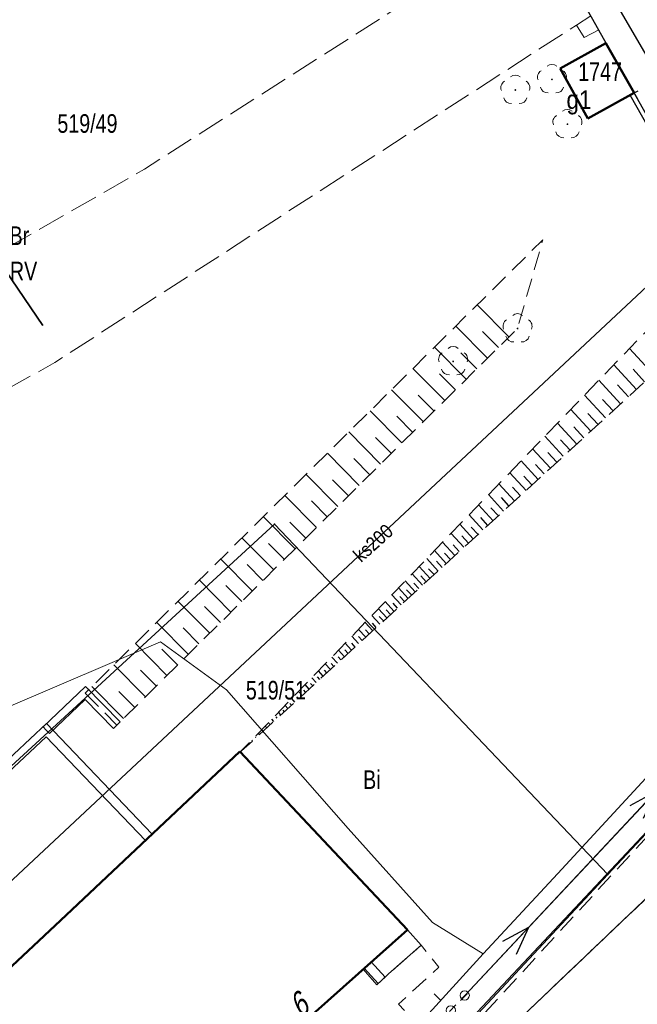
# Model space of a CAD drawing. Header units: metres. Extents: x 5552311 to 5555313, y 5709371 to 5712599.
# Tile 50 of 71: x 5554504 to 5554537, y 5710685 to 5710738. Entities that reach past the tile are written whole.
import ezdxf
from ezdxf.enums import TextEntityAlignment as Align

# ---------------------------------------------------------------- set-up
doc = ezdxf.new("R2010")
doc.units = ezdxf.units.M
doc.header["$MEASUREMENT"] = 0
for name, pattern in [('1.0_0.5', [1.5, 1, -0.5]), ('1.5_0.5', [2, 1.5, -0.5]), ('suep_nn_500', [0]), ('supp_500', [1, 0.5, -0.5])]:
    doc.linetypes.add(name, pattern=pattern)
doc.layers.get('0').update_dxf_attribs({"color": 2, "linetype": 'CONTINUOUS', "lineweight": 5})
for name, color, linetype in [('000 Inne (niezydentyfikowane)', 7, 'CONTINUOUS'), ('203-punkt graniczny', 7, 'CONTINUOUS'), ('209-oznaczenie konturu klasyfikacyjnego', 7, 'CONTINUOUS'), ('210-oznaczenie konturu użytku gruntowego', 60, 'CONTINUOUS'), ('211-numer działki ewidencyjnej', 7, 'CONTINUOUS'), ('217-kontur klasyfikacyjny', 7, 'CONTINUOUS'), ('218-kontur użytku gruntowego', 60, 'CONTINUOUS'), ('219-działka ewidencyjna', 7, 'CONTINUOUS'), ('238-Punkt adresowy budynku', 7, 'CONTINUOUS'), ('312-budynek ewidencyjny', 7, 'CONTINUOUS'), ('312-oznaczenie budynku ewidencyjnego', 7, 'CONTINUOUS'), ('312-oznaczenie budynku ewidencyjnego-Atr117', 7, 'CONTINUOUS'), ('352-schody', 7, 'CONTINUOUS'), ('chodnik', 7, 'CONTINUOUS'), ('drzewo liściaste', 7, 'CONTINUOUS'), ('jezdnia', 7, 'CONTINUOUS'), ('krawężnik', 7, 'CONTINUOUS'), ('latarnia', 7, 'CONTINUOUS'), ('ogrodzenie trwałe', 7, 'CONTINUOUS'), ('podpora (poligon)', 7, 'CONTINUOUS'), ('przewód elektroenergetyczny niskiego napięcia', 7, 'CONTINUOUS'), ('przewód kanalizacyjny', 7, 'CONTINUOUS'), ('przewód kanalizacyjny-Atr1', 7, 'CONTINUOUS'), ('przewód telekomunikacyjny podziemny', 7, 'CONTINUOUS'), ('skarpa nieumocniona', 7, 'CONTINUOUS'), ('słup przewodów napowietrznych', 7, 'CONTINUOUS'), ('tor', 7, 'CONTINUOUS'), ('ściana oporowa (linia)', 7, 'CONTINUOUS')]:
    doc.layers.add(name, color=color, linetype=linetype)
doc.styles.get("Standard").update_dxf_attribs({"font": 'Working1250', "width": 0.75})
doc.linetypes.add('902-500', pattern='A,3.75,0,[1,ksztalty.shx,S=0.5,R=0,X=0,Y=0],3.75', length=7.5)
doc.linetypes.add('otdn_500', pattern='A,5,0,[21,ksztalty.shx,S=0.5,R=0,X=0,Y=0]', length=5)

# ---------------------------------------------------------------- blocks, each defined once
blk = doc.blocks.new('203')
at = {"linetype": 'Continuous', "lineweight": 0}
h = blk.add_hatch(color=94, dxfattribs=at)
edge = h.paths.add_edge_path()
edge.add_arc((0, 0), 0.045, 0, 360)
blk = doc.blocks.new('SM01')
at = {"color": 0, "linetype": 'Continuous', "lineweight": 13}
for p, q in [((-0.53, 0.531), (-0.883, 0.884)), ((0.531, 0.531), (0.884, 0.884)), ((-0.53, -0.53), (-0.883, -0.883)), ((0.531, -0.53), (0.884, -0.883))]:
    blk.add_line(p, q, dxfattribs=at)
blk.add_circle((0, 0), 0.25, dxfattribs=at)
blk = doc.blocks.new('SUEP1')
at = {"color": 0, "linetype": 'Continuous'}
for p, q in [((0, 0), (5, 0)), ((5, 0), (3.5, 0.5)), ((5, 0), (3.5, -0.5)), ((5, 0), (15, 0)), ((15, 0), (13.5, 0.5)), ((15, 0), (13.5, -0.5))]:
    blk.add_line(p, q, dxfattribs=at)
blk = doc.blocks.new('OP021')
at = {"linetype": 'Continuous', "lineweight": 13}
h = blk.add_hatch(color=0, dxfattribs=at)
edge = h.paths.add_edge_path()
edge.add_arc((0, 0), 0.05, 0, 360)
at = {"color": 0, "linetype": 'Continuous', "lineweight": 13}
for centre, start, end in [((0, 0.4), 49.272, 130.728), ((-0.38, 0.124), 121.308, 202.548), ((0.38, 0.124), 337.452, 58.692), ((-0.235, -0.324), 193.221, 274.871), ((0.235, -0.324), 265.129, 346.779)]:
    blk.add_arc(centre, 0.4, start, end, dxfattribs=at)
blk = doc.blocks.new('SM05')
at = {"color": 0, "linetype": 'Continuous', "lineweight": 13}
blk.add_circle((0, 0), 0.25, dxfattribs=at)

msp = doc.modelspace()

# ---------------------------------------------------------------- linework, layer by layer
at = {"layer": '000 Inne (niezydentyfikowane)', "color": 8, "linetype": 'Continuous', "lineweight": 25, "flags": 128}
for points in [[(5554530.31, 5710720.73), (5554528.6, 5710722.45)], [(5554529.16, 5710719.59), (5554527.45, 5710721.31)], [(5554529.74, 5710720.16), (5554528.88, 5710721.02)], [(5554528.01, 5710718.45), (5554526.3, 5710720.17)], [(5554528.59, 5710719.02), (5554527.73, 5710719.88)], [(5554538.05, 5710718.72), (5554536.78, 5710720.1)], [(5554537.16, 5710717.91), (5554535.95, 5710719.23)], [(5554526.86, 5710717.31), (5554525.15, 5710719.03)], [(5554527.43, 5710717.88), (5554526.58, 5710718.74)], [(5554537.6, 5710718.31), (5554536.98, 5710718.99)], [(5554536.31, 5710717.13), (5554535.14, 5710718.4)], [(5554536.73, 5710717.51), (5554536.14, 5710718.16)], [(5554525.71, 5710716.17), (5554524, 5710717.89)], [(5554526.28, 5710716.74), (5554525.43, 5710717.6)], [(5554535.49, 5710716.38), (5554534.37, 5710717.6)], [(5554535.9, 5710716.75), (5554535.33, 5710717.37)], [(5554524.56, 5710715.03), (5554522.85, 5710716.76)], [(5554525.13, 5710715.6), (5554524.28, 5710716.46)], [(5554534.71, 5710715.66), (5554533.63, 5710716.83)], [(5554535.1, 5710716.02), (5554534.55, 5710716.62)], [(5554533.95, 5710714.97), (5554532.92, 5710716.1)], [(5554523.41, 5710713.89), (5554521.7, 5710715.62)], [(5554534.33, 5710715.31), (5554533.8, 5710715.89)], [(5554523.99, 5710714.46), (5554523.13, 5710715.32)], [(5554533.23, 5710714.31), (5554532.24, 5710715.39)], [(5554533.59, 5710714.64), (5554533.08, 5710715.19)], [(5554522.26, 5710712.75), (5554520.55, 5710714.48)], [(5554532.54, 5710713.67), (5554531.58, 5710714.71)], [(5554532.88, 5710713.99), (5554532.39, 5710714.52)], [(5554522.84, 5710713.32), (5554521.98, 5710714.19)], [(5554531.87, 5710713.06), (5554530.96, 5710714.06)], [(5554532.2, 5710713.36), (5554531.73, 5710713.87)], [(5554521.11, 5710711.62), (5554519.41, 5710713.34)], [(5554531.23, 5710712.48), (5554530.35, 5710713.43)], [(5554521.69, 5710712.19), (5554520.83, 5710713.05)], [(5554530.61, 5710711.91), (5554529.77, 5710712.83)], [(5554531.54, 5710712.77), (5554531.1, 5710713.25)], [(5554530.02, 5710711.37), (5554529.21, 5710712.25)], [(5554530.92, 5710712.19), (5554530.49, 5710712.66)], [(5554519.96, 5710710.48), (5554518.26, 5710712.2)], [(5554520.54, 5710711.05), (5554519.69, 5710711.91)], [(5554529.46, 5710710.85), (5554528.68, 5710711.7)], [(5554530.31, 5710711.64), (5554529.9, 5710712.09)], [(5554528.91, 5710710.35), (5554528.17, 5710711.17)], [(5554529.74, 5710711.11), (5554529.34, 5710711.54)], [(5554518.82, 5710709.34), (5554517.11, 5710711.06)], [(5554519.39, 5710709.91), (5554518.54, 5710710.77)], [(5554528.39, 5710709.87), (5554527.67, 5710710.66)], [(5554529.18, 5710710.6), (5554528.8, 5710711.02)], [(5554527.89, 5710709.42), (5554527.2, 5710710.17)], [(5554528.65, 5710710.11), (5554528.28, 5710710.51)], [(5554517.67, 5710708.21), (5554515.96, 5710709.93)], [(5554518.24, 5710708.77), (5554517.39, 5710709.63)], [(5554527.4, 5710708.97), (5554526.74, 5710709.69)], [(5554528.13, 5710709.64), (5554527.78, 5710710.03)], [(5554526.94, 5710708.55), (5554526.31, 5710709.24)], [(5554527.17, 5710708.76), (5554526.85, 5710709.11)], [(5554527.64, 5710709.19), (5554527.31, 5710709.56)], [(5554516.52, 5710707.07), (5554514.82, 5710708.79)], [(5554526.5, 5710708.14), (5554525.89, 5710708.81)], [(5554526.72, 5710708.34), (5554526.41, 5710708.68)], [(5554517.09, 5710707.64), (5554516.24, 5710708.5)], [(5554526.07, 5710707.75), (5554525.49, 5710708.39)], [(5554526.28, 5710707.95), (5554525.98, 5710708.27)], [(5554515.37, 5710705.93), (5554513.67, 5710707.65)], [(5554525.27, 5710707.02), (5554524.73, 5710707.61)], [(5554525.66, 5710707.38), (5554525.1, 5710707.99)], [(5554525.46, 5710707.2), (5554525.19, 5710707.5)], [(5554525.86, 5710707.56), (5554525.58, 5710707.88)], [(5554515.95, 5710706.5), (5554515.09, 5710707.36)], [(5554524.89, 5710706.67), (5554524.37, 5710707.24)], [(5554525.08, 5710706.84), (5554524.81, 5710707.13)], [(5554514.23, 5710704.8), (5554512.52, 5710706.52)], [(5554524.13, 5710705.98), (5554523.66, 5710706.5)], [(5554524.51, 5710706.33), (5554524.02, 5710706.87)], [(5554524.32, 5710706.15), (5554524.08, 5710706.42)], [(5554524.7, 5710706.5), (5554524.45, 5710706.78)], [(5554514.8, 5710705.37), (5554513.95, 5710706.23)], [(5554523.75, 5710705.63), (5554523.3, 5710706.12)], [(5554523.94, 5710705.8), (5554523.71, 5710706.06)], [(5554513.08, 5710703.66), (5554511.38, 5710705.38)], [(5554522.99, 5710704.93), (5554522.58, 5710705.38)], [(5554523.37, 5710705.28), (5554522.94, 5710705.75)], [(5554523.56, 5710705.46), (5554523.34, 5710705.7)], [(5554513.65, 5710704.23), (5554512.8, 5710705.09)], [(5554522.61, 5710704.59), (5554522.22, 5710705.01)], [(5554522.8, 5710704.76), (5554522.6, 5710704.98)], [(5554523.18, 5710705.11), (5554522.97, 5710705.34)], [(5554522.23, 5710704.24), (5554521.87, 5710704.64)], [(5554522.42, 5710704.41), (5554522.23, 5710704.62)], [(5554511.93, 5710702.53), (5554510.23, 5710704.25)], [(5554512.51, 5710703.09), (5554511.65, 5710703.95)], [(5554521.47, 5710703.54), (5554521.15, 5710703.89)], [(5554521.66, 5710703.72), (5554521.49, 5710703.9)], [(5554521.85, 5710703.89), (5554521.51, 5710704.27)], [(5554522.04, 5710704.06), (5554521.86, 5710704.26)], [(5554521.09, 5710703.19), (5554520.79, 5710703.52)], [(5554521.28, 5710703.37), (5554521.13, 5710703.54)], [(5554510.78, 5710701.39), (5554509.08, 5710703.11)], [(5554511.36, 5710701.96), (5554510.51, 5710702.82)], [(5554520.33, 5710702.5), (5554520.07, 5710702.78)], [(5554520.52, 5710702.67), (5554520.39, 5710702.82)], [(5554520.71, 5710702.85), (5554520.43, 5710703.15)], [(5554520.9, 5710703.02), (5554520.76, 5710703.18)], [(5554519.95, 5710702.15), (5554519.71, 5710702.41)], [(5554520.14, 5710702.32), (5554520.02, 5710702.46)], [(5554509.6, 5710700.21), (5554507.89, 5710701.93)], [(5554510.2, 5710700.81), (5554509.35, 5710701.67)], [(5554519.19, 5710701.45), (5554519, 5710701.66)], [(5554519.38, 5710701.63), (5554519.28, 5710701.74)], [(5554519.57, 5710701.8), (5554519.36, 5710702.04)], [(5554519.76, 5710701.97), (5554519.65, 5710702.1)], [(5554518.81, 5710701.1), (5554518.64, 5710701.29)], [(5554519, 5710701.28), (5554518.91, 5710701.38)], [(5554518.24, 5710700.58), (5554518.17, 5710700.66)], [(5554518.43, 5710700.76), (5554518.28, 5710700.92)], [(5554518.62, 5710700.93), (5554518.54, 5710701.02)], [(5554517.67, 5710700.06), (5554517.56, 5710700.18)], [(5554517.86, 5710700.23), (5554517.8, 5710700.3)], [(5554518.05, 5710700.41), (5554517.92, 5710700.55)], [(5554517.1, 5710699.54), (5554517.06, 5710699.58)], [(5554517.29, 5710699.71), (5554517.2, 5710699.81)], [(5554517.48, 5710699.89), (5554517.43, 5710699.94)], [(5554516.53, 5710699.02), (5554516.49, 5710699.06)], [(5554516.72, 5710699.19), (5554516.69, 5710699.22)], [(5554516.91, 5710699.36), (5554516.85, 5710699.43)], [(5554516.15, 5710698.67), (5554516.13, 5710698.69)], [(5554516.34, 5710698.84), (5554516.32, 5710698.86)]]:
    msp.add_lwpolyline(points, dxfattribs=at)
at = {"layer": '217-kontur klasyfikacyjny', "color": 3, "linetype": 'Continuous', "lineweight": 18, "flags": 128}
for points in [[(5554551.26, 5710708.56), (5554531.77, 5710743.2)], [(5554490.49, 5710685.67), (5554517.71, 5710710.67)], [(5554517.71, 5710710.67), (5554535.63, 5710691.83)], [(5554535.63, 5710691.83), (5554551.26, 5710708.56)]]:
    msp.add_lwpolyline(points, dxfattribs=at)
at = {"layer": '218-kontur użytku gruntowego', "linetype": 'Continuous', "lineweight": 9, "flags": 128}
for points in [[(5554551.26, 5710708.56), (5554531.77, 5710743.2)], [(5554531.77, 5710743.2), (5554551.26, 5710708.56)], [(5554490.49, 5710685.67), (5554517.71, 5710710.67)], [(5554517.71, 5710710.67), (5554490.49, 5710685.67)], [(5554517.71, 5710710.67), (5554535.63, 5710691.83)], [(5554535.63, 5710691.83), (5554517.71, 5710710.67)], [(5554535.63, 5710691.83), (5554551.26, 5710708.56)], [(5554551.26, 5710708.56), (5554535.63, 5710691.83)], [(5554521.45, 5710676.63), (5554535.63, 5710691.83)], [(5554535.63, 5710691.83), (5554521.45, 5710676.63)]]:
    msp.add_lwpolyline(points, dxfattribs=at)
at = {"layer": '219-działka ewidencyjna', "color": 94, "linetype": 'Continuous', "lineweight": 30, "flags": 128}
for points in [[(5554531.77, 5710743.2), (5554551.26, 5710708.56)], [(5554517.71, 5710710.67), (5554490.49, 5710685.67)], [(5554517.71, 5710710.67), (5554535.63, 5710691.83)], [(5554551.26, 5710708.56), (5554535.63, 5710691.83)], [(5554535.63, 5710691.83), (5554521.45, 5710676.63)]]:
    msp.add_lwpolyline(points, dxfattribs=at)
at = {"layer": '312-budynek ewidencyjny', "color": 8, "linetype": 'Continuous', "lineweight": 50, "flags": 128}
for points in [[(5554533.06, 5710735.16), (5554535.52, 5710736.52)], [(5554535.52, 5710736.52), (5554537.04, 5710733.84)], [(5554534.55, 5710732.47), (5554533.06, 5710735.16)], [(5554537.04, 5710733.84), (5554534.55, 5710732.47)], [(5554506.21, 5710689.36), (5554515.84, 5710698.44)], [(5554515.84, 5710698.44), (5554524.86, 5710688.86)], [(5554497.51, 5710681.2), (5554506.21, 5710689.36)], [(5554524.86, 5710688.86), (5554514.49, 5710679.62)]]:
    msp.add_lwpolyline(points, dxfattribs=at)
at = {"layer": '352-schody', "color": 8, "linetype": 'Continuous', "lineweight": 18, "flags": 128}
msp.add_lwpolyline([(5554524.86, 5710688.86), (5554525.59, 5710688.04), (5554523.84, 5710686.49), (5554523.21, 5710685.91), (5554522.47, 5710686.74), (5554523.09, 5710687.29)], close=True, dxfattribs=at)
msp.add_lwpolyline([(5554524.86, 5710688.86), (5554525.59, 5710688.04), (5554523.84, 5710686.49), (5554523.21, 5710685.91), (5554522.47, 5710686.74), (5554523.09, 5710687.29)], close=True, dxfattribs=at)
for points in [[(5554522.91, 5710687.131), (5554523.656, 5710686.321)], [(5554522.536, 5710686.799), (5554523.288, 5710685.982)]]:
    msp.add_lwpolyline(points, dxfattribs=at)
at = {"layer": 'chodnik', "color": 8, "linetype": '1.0_0.5', "lineweight": 18, "flags": 128}
for points in [[(5554547.38, 5710699.78), (5554550.31, 5710702.54), (5554551.51, 5710704.05), (5554552.16, 5710705.41), (5554552.53, 5710707.06), (5554552.63, 5710709.3), (5554552.05, 5710711.22), (5554536.22, 5710738.38), (5554534.52, 5710738.29), (5554535.52, 5710736.52), (5554537.04, 5710733.84), (5554541.84, 5710725.34), (5554551.26, 5710708.56), (5554528.82, 5710684.19), (5554530.25, 5710683.47)], [(5554522.43, 5710678.01), (5554526.67, 5710682.37), (5554524.37, 5710684.86), (5554526.54, 5710686.85), (5554525.59, 5710688.04), (5554523.21, 5710685.91), (5554522.47, 5710686.74), (5554517.99, 5710682.74)]]:
    msp.add_lwpolyline(points, close=True, dxfattribs=at)
at = {"layer": 'jezdnia', "color": 8, "linetype": '1.5_0.5', "lineweight": 18, "flags": 128}
for points in [[(5554518.33, 5710769.05), (5554532.95, 5710743.99), (5554536.22, 5710738.38), (5554552.05, 5710711.22), (5554560.73, 5710695.29), (5554561.92, 5710693.81), (5554569.6, 5710680.85), (5554575.73, 5710670.65), (5554603.83, 5710627.01), (5554609.82, 5710629.69), (5554596.71, 5710647.84), (5554578.75, 5710672.96), (5554575.45, 5710680.03), (5554574.11, 5710683.4), (5554573.92, 5710684.32), (5554574.13, 5710685.01), (5554574.57, 5710685.19), (5554574.89, 5710691.25), (5554574.9, 5710691.73), (5554573.99, 5710692.3), (5554571.83, 5710693.35), (5554570.46, 5710694.21), (5554569.64, 5710695.02), (5554566.41, 5710700.42), (5554565.96, 5710701.56), (5554565.65, 5710703.1), (5554557.03, 5710718.39), (5554556.01, 5710719.47), (5554552.43, 5710725.14), (5554548.9, 5710731.54), (5554542.14, 5710743.53), (5554541.8, 5710744.15), (5554539.98, 5710747.24), (5554537.84, 5710750.92), (5554526.91, 5710768.76), (5554523.93, 5710773.48)], [(5554531.77, 5710743.2), (5554510.73, 5710729.75), (5554475.99, 5710709.85), (5554447.06, 5710693.26), (5554443.23, 5710699.15), (5554462.23, 5710712.32), (5554460.21, 5710715.22), (5554440.32, 5710701.85), (5554425.74, 5710692.16), (5554418.39, 5710702.98), (5554417.67, 5710704.05), (5554413.74, 5710698.54), (5554422.18, 5710685.91), (5554422.24, 5710683.26), (5554414.67, 5710678.37), (5554411.17, 5710678.91), (5554409.54, 5710677.7), (5554408.06, 5710674.21), (5554399.4, 5710668.24), (5554396.78, 5710667.91), (5554395.38, 5710669.36), (5554394.89, 5710669.03), (5554395.46, 5710668.22), (5554394.01, 5710667.3), (5554393.51, 5710668.1), (5554393.08, 5710667.81), (5554391.94, 5710669.33), (5554375.03, 5710657.88), (5554384.19, 5710648.99), (5554388.23, 5710645.06), (5554389.36, 5710643.96), (5554394.67, 5710650.04), (5554402.1, 5710659.1), (5554430.11, 5710677.61), (5554434.38, 5710680.2), (5554449.14, 5710687.47), (5554480.13, 5710704.87), (5554485.07, 5710707.73), (5554505.9, 5710719.35), (5554533.93, 5710737.49), (5554534.71, 5710737.99), (5554534.52, 5710738.29), (5554532.01, 5710742.81)], [(5554552.05, 5710711.22), (5554552.63, 5710709.3), (5554552.53, 5710707.06), (5554552.16, 5710705.41), (5554551.51, 5710704.05), (5554550.31, 5710702.54), (5554547.38, 5710699.78), (5554530.25, 5710683.47), (5554518.24, 5710671.52), (5554515.19, 5710668.72), (5554512.43, 5710666.27), (5554509.44, 5710663.6), (5554503.12, 5710658.09), (5554494.7, 5710651.01), (5554489.25, 5710646.55), (5554488.04, 5710645.72), (5554487.11, 5710645.3), (5554485.69, 5710644.79), (5554478.94, 5710642.57), (5554477.43, 5710642.29), (5554475.08, 5710642.25), (5554473.42, 5710642.28), (5554472.43, 5710638.71), (5554473.93, 5710638.51), (5554474.43, 5710637.77), (5554474.72, 5710636.97), (5554474.66, 5710636.42), (5554473.93, 5710635.73), (5554466.73, 5710630.76), (5554450.45, 5710621.12), (5554425.4, 5710609.05), (5554418.6, 5710605.89), (5554417.15, 5710605.26), (5554415.76, 5710605.21), (5554414.27, 5710606.27), (5554419.6, 5710598.38), (5554419.68, 5710600.26), (5554420.54, 5710601.39), (5554426.32, 5710604.38), (5554450.17, 5710615.94), (5554455.64, 5710618.96), (5554457.51, 5710620.02), (5554470.33, 5710627.61), (5554480.55, 5710633.59), (5554490.93, 5710638.9), (5554493.53, 5710640.11), (5554500.28, 5710648.12), (5554500.93, 5710648.88), (5554511.72, 5710657.89), (5554514.76, 5710660.52), (5554517.05, 5710662.45), (5554519.99, 5710665.18), (5554525.09, 5710670.03), (5554526.61, 5710671.37), (5554527.35, 5710672.08), (5554528.16, 5710672.64), (5554535.47, 5710679.96), (5554536.25, 5710680.82), (5554537.58, 5710682.07), (5554542.1, 5710686.33), (5554551.5, 5710695.18), (5554553.01, 5710696.3), (5554554.52, 5710697.03), (5554556.44, 5710697.5), (5554558.78, 5710696.84), (5554560.73, 5710695.29)]]:
    msp.add_lwpolyline(points, close=True, dxfattribs=at)
at = {"layer": 'krawężnik', "color": 8, "linetype": 'Continuous', "lineweight": 25, "flags": 128}
msp.add_lwpolyline([(5554536.22, 5710738.38), (5554552.05, 5710711.22), (5554552.63, 5710709.3), (5554552.53, 5710707.06), (5554552.16, 5710705.41), (5554551.51, 5710704.05), (5554550.31, 5710702.54), (5554547.38, 5710699.78), (5554530.25, 5710683.47)], dxfattribs=at)
at = {"layer": 'ogrodzenie trwałe', "color": 8, "linetype": '902-500', "lineweight": 35, "flags": 128}
msp.add_lwpolyline([(5554526.67, 5710682.37), (5554551.26, 5710708.56), (5554541.84, 5710725.34)], dxfattribs=at)
at = {"layer": 'podpora (poligon)', "color": 8, "linetype": 'Continuous', "lineweight": 18, "flags": 128}
msp.add_lwpolyline([(5554535.13, 5710737.24), (5554534.71, 5710737.99), (5554533.93, 5710737.49), (5554534.35, 5710736.83)], close=True, dxfattribs=at)
at = {"layer": 'przewód elektroenergetyczny niskiego napięcia', "color": 1, "linetype": 'suep_nn_500', "lineweight": 18, "flags": 128}
msp.add_lwpolyline([(5554527.93, 5710685.33), (5554549.02, 5710707.82)], dxfattribs=at)
at = {"layer": 'przewód kanalizacyjny', "color": 34, "linetype": 'Continuous', "lineweight": 18, "flags": 128}
msp.add_lwpolyline([(5554500.31, 5710688.46), (5554544.09, 5710729.4)], dxfattribs=at)
at = {"layer": 'przewód telekomunikacyjny podziemny', "color": 30, "linetype": 'Continuous', "lineweight": 18, "flags": 128}
for points in [[(5554528.93, 5710687.56), (5554532.94, 5710691.89), (5554545.17, 5710705.15), (5554549.63, 5710709.27), (5554551.65, 5710709.92), (5554563.88, 5710688.17)], [(5554528.93, 5710687.56), (5554526.2, 5710689.26), (5554521.66, 5710694.3), (5554515.12, 5710701.76), (5554511.58, 5710704.34), (5554503.42, 5710700.85), (5554490.15, 5710695.48), (5554481.32, 5710691.84), (5554446.12, 5710675.88), (5554431.39, 5710670.48), (5554417.87, 5710666.92), (5554410.21, 5710663.32), (5554402.11, 5710658.57), (5554399.32, 5710657.24)], [(5554517.37, 5710676.46), (5554522.37, 5710680.37), (5554528.93, 5710687.56)]]:
    msp.add_lwpolyline(points, dxfattribs=at)
at = {"layer": 'skarpa nieumocniona', "color": 8, "linetype": '1.0_0.5', "lineweight": 18, "flags": 128}
for points in [[(5554507.54, 5710701.58), (5554509.24, 5710699.86), (5554530.77, 5710721.18), (5554532.13, 5710725.95)], [(5554507.54, 5710701.58), (5554509.24, 5710699.86), (5554530.77, 5710721.18), (5554532.13, 5710725.95)], [(5554515.78, 5710698.33), (5554539.85, 5710720.37), (5554551.26, 5710708.56), (5554541.84, 5710725.34)], [(5554515.78, 5710698.33), (5554539.85, 5710720.37), (5554551.26, 5710708.56), (5554541.84, 5710725.34)]]:
    msp.add_lwpolyline(points, close=True, dxfattribs=at)
at = {"layer": 'słup przewodów napowietrznych', "color": 8, "linetype": 'supp_500', "lineweight": 18, "flags": 128}
msp.add_lwpolyline([(5554526.42, 5710683.74), (5554527.93, 5710685.33)], dxfattribs=at)
at = {"layer": 'tor', "color": 8, "linetype": 'Continuous', "lineweight": 35, "flags": 128}
msp.add_lwpolyline([(5554500.17, 5710728.82), (5554505.26, 5710721.35)], dxfattribs=at)
at = {"layer": 'ściana oporowa (linia)', "color": 8, "linetype": 'Continuous'}
for p, q in [((5554537.04, 5710733.84), (5554537.258, 5710733.963)), ((5554536.822, 5710733.717), (5554537.04, 5710733.84)), ((5554505.44, 5710699.59), (5554505.268, 5710699.771)), ((5554505.612, 5710699.409), (5554505.44, 5710699.59)), ((5554509.062, 5710699.684), (5554509.24, 5710699.86)), ((5554509.24, 5710699.86), (5554509.418, 5710700.036)), ((5554510.95, 5710693.83), (5554510.769, 5710693.657)), ((5554511.131, 5710694.003), (5554510.95, 5710693.83))]:
    msp.add_line(p, q, dxfattribs=at)
at = {"layer": 'ściana oporowa (linia)', "color": 8}
for p, q in [((5554541.622, 5710725.217), (5554536.822, 5710733.717)), ((5554507.534, 5710701.23), (5554505.612, 5710699.409)), ((5554509.062, 5710699.684), (5554507.534, 5710701.23)), ((5554493.959, 5710689.172), (5554505.45, 5710699.942)), ((5554505.45, 5710699.942), (5554511.131, 5710694.003))]:
    msp.add_line(p, q, dxfattribs=at)
at = {"layer": 'ściana oporowa (linia)', "color": 8, "linetype": 'otdn_500'}
for p, q in [((5554507.546, 5710701.93), (5554505.268, 5710699.771)), ((5554509.418, 5710700.036), (5554507.546, 5710701.93)), ((5554494.301, 5710688.808), (5554505.43, 5710699.238)), ((5554505.43, 5710699.238), (5554510.769, 5710693.657))]:
    msp.add_line(p, q, dxfattribs=at)

# ---------------------------------------------------------------- block references
at = {"layer": '203-punkt graniczny', "color": 8, "linetype": 'Continuous', "lineweight": 18}
for p in [(5554517.71, 5710710.67), (5554535.63, 5710691.83)]:
    msp.add_blockref('203', p, dxfattribs=at)
at = {"layer": 'drzewo liściaste', "color": 94, "linetype": 'Continuous', "lineweight": 18}
for p in [(5554532.62, 5710734.57), (5554530.65, 5710734), (5554533.45, 5710732.16), (5554530.77, 5710721.18), (5554527.31, 5710719.41)]:
    msp.add_blockref('OP021', p, dxfattribs=at)
at = {"layer": 'latarnia', "color": 8, "linetype": 'Continuous', "lineweight": 18}
msp.add_blockref('SM01', (5554527.18, 5710684.53), dxfattribs=at)
at = {"layer": 'przewód elektroenergetyczny niskiego napięcia', "color": 1, "linetype": 'Continuous', "lineweight": 18, "rotation": 46.84}
msp.add_blockref('SUEP1', (5554527.93, 5710685.33), dxfattribs=at)
at = {"layer": 'słup przewodów napowietrznych', "color": 8, "linetype": 'Continuous', "lineweight": 18}
msp.add_blockref('SM05', (5554527.93, 5710685.33), dxfattribs=at)

# ---------------------------------------------------------------- texts
at = {"layer": '209-oznaczenie konturu klasyfikacyjnego', "color": 3, "linetype": 'Continuous', "lineweight": 18, "width": 0.79}
msp.add_text('RV', height=1, dxfattribs=at).set_placement((5554503.49, 5710724.77), align=Align.TOP_LEFT)
at = {"layer": '210-oznaczenie konturu użytku gruntowego', "linetype": 'Continuous', "lineweight": 18, "width": 0.79}
for s, p in [('Br', (5554503.47, 5710725.67)), ('Bi', (5554522.47, 5710696.43))]:
    msp.add_text(s, height=1, dxfattribs=at).set_placement(p)
at = {"layer": '211-numer działki ewidencyjnej', "color": 94, "linetype": 'Continuous', "lineweight": 30, "width": 0.79}
for s, p in [('519/49', (5554506.04, 5710731.7)), ('519/51', (5554516.17, 5710701.24))]:
    msp.add_text(s, height=1, dxfattribs=at).set_placement(p)
at = {"layer": '238-Punkt adresowy budynku', "color": 8, "linetype": 'Continuous', "lineweight": 25, "oblique": 15, "width": 0.79}
msp.add_text('6', height=1.25, rotation=40.382, dxfattribs=at).set_placement((5554519.4, 5710684.34), align=Align.CENTER)
at = {"layer": '312-oznaczenie budynku ewidencyjnego', "color": 8, "linetype": 'Continuous', "lineweight": 18, "width": 0.79}
msp.add_text('1747', height=1, dxfattribs=at).set_placement((5554534.03, 5710735.48), align=Align.TOP_LEFT)
at = {"layer": '312-oznaczenie budynku ewidencyjnego-Atr117', "color": 8, "width": 0.9}
msp.add_text('g1', height=1, dxfattribs=at).set_placement((5554534.07, 5710733.48), align=Align.MIDDLE_CENTER)
at = {"layer": 'przewód kanalizacyjny-Atr1', "color": 34, "width": 0.9}
msp.add_text('ks200', height=0.75, rotation=41.767, dxfattribs=at).set_placement((5554522.11, 5710708.85), align=Align.MIDDLE_LEFT)
msp.add_text('ks200', height=0.75, rotation=41.767, dxfattribs=at).set_placement((5554522.11, 5710708.85), align=Align.MIDDLE_LEFT)

doc.saveas('drawing.dxf')
